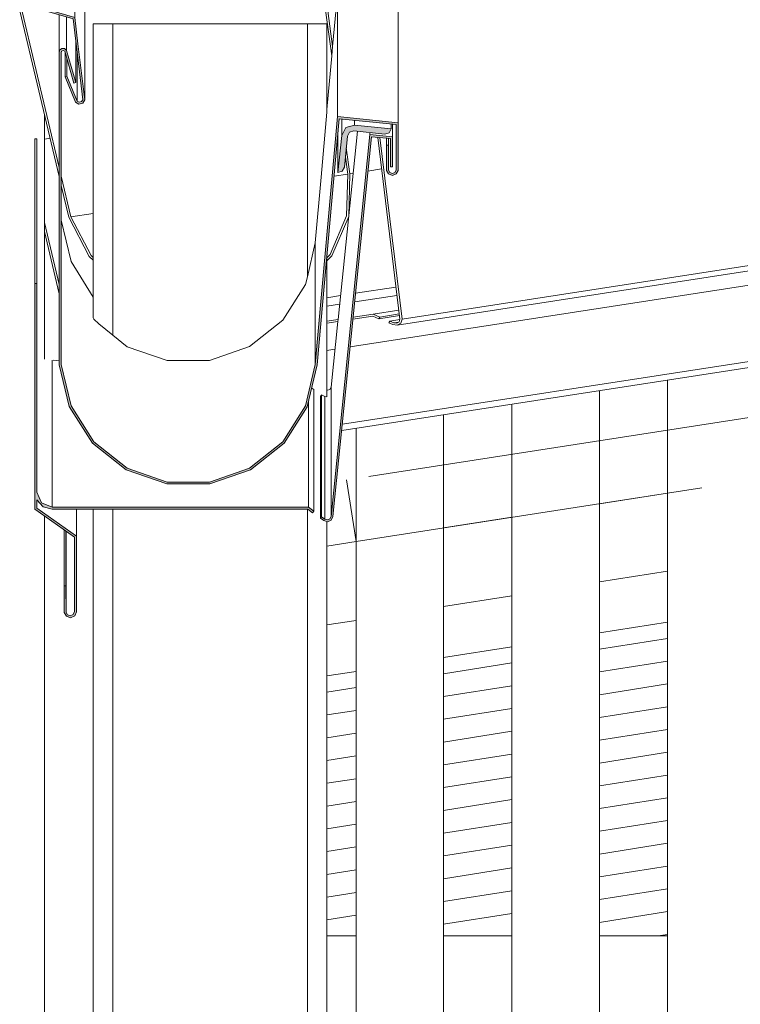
# Model space of a CAD drawing. Header units: millimetres. Extents: x -65 to 293624, y -1905 to 31061.
# Tile 158 of 256: x 107374 to 107744, y 21566 to 22072. Entities that reach past the tile are written whole.
import ezdxf

# ---------------------------------------------------------------- set-up
doc = ezdxf.new("R2010")
doc.units = ezdxf.units.MM
doc.header["$MEASUREMENT"] = 0
doc.linetypes.add('Hidden Line', pattern=[317.5, 211.666667, -105.833333])
for name, color, linetype in [('00 2D joon.AR', 7, 'Continuous'), ('1236 Katuslaed.AR', 7, 'Continuous'), ('1245 Sisehoovi varjestus.AR', 7, 'Continuous'), ('1248 Vihmaveerennid.AR', 7, 'Continuous'), ('1248 Vihmaveetorud.AR', 7, 'Continuous'), ('1253 Terrassipostid.AR', 7, 'Continuous'), ('1263 Katuse alusserv.AR', 7, 'Continuous')]:
    doc.layers.add(name, color=color, linetype=linetype)

# ---------------------------------------------------------------- blocks, each defined once
blk = doc.blocks.new('Section Element_1069_3', base_point=(20443.11, 12361.43))
at = {"layer": '1253 Terrassipostid.AR', "color": 7, "linetype": 'Continuous', "lineweight": 13}
for p, q in [((107386.88, 22023.14), (107386.88, 21897.67)), ((107386.88, 21817.17), (107386.88, 16346.43))]:
    blk.add_line(p, q, dxfattribs=at)
blk = doc.blocks.new('Section Element_1328_3', base_point=(20443.11, 12361.43))
at = {"layer": '1248 Vihmaveetorud.AR', "color": 7, "linetype": 'Continuous', "lineweight": 13}
for p, q in [((107411.88, 22070.11), (107414.81, 22070.11)), ((107411.88, 21918.93), (107411.88, 22070.11)), ((107414.81, 22070.11), (107421.88, 22070.11)), ((107421.88, 22070.11), (107521.88, 22070.11)), ((107421.88, 21910.02), (107421.88, 22070.11)), ((107521.88, 22070.11), (107528.95, 22070.11)), ((107521.88, 21940.11), (107521.88, 22070.11)), ((107528.95, 22070.11), (107531.88, 22070.11)), ((107531.88, 22024.63), (107531.88, 22070.11)), ((107531.88, 21878.34), (107531.88, 21950.24)), ((107411.88, 12513.03), (107411.88, 21820.61)), ((107421.88, 12513.03), (107421.88, 21820.61)), ((107521.88, 12513.03), (107521.88, 21820.62)), ((107531.88, 12513.03), (107531.88, 21814.25))]:
    blk.add_line(p, q, dxfattribs=at)
blk = doc.blocks.new('Section Element_1427_3', base_point=(20443.11, 12361.43))
at = {"layer": '1248 Vihmaveerennid.AR', "linetype": 'Continuous', "lineweight": 0, "true_color": 0x000000}
for points in [[(107402.43, 22073.3), (107381.88, 22079.23), (107381.88, 22078.18), (107401.52, 22072.52), (107405.66, 22038.14), (107406.51, 22031.05), (107405.86, 22030.04), (107404.69, 22029.75), (107403.66, 22030.36), (107398.32, 22043.21), (107397.4, 22042.82), (107402.78, 22029.86), (107404.51, 22028.77), (107406.49, 22029.26), (107407.52, 22031.03), (107404.06, 22059.75)], [(107394.35, 22055.04), (107394.48, 21894.91), (107399.57, 21873.34), (107411.44, 21854.65), (107428.78, 21840.91), (107449.65, 21833.63), (107471.75, 21833.62), (107492.63, 21840.9), (107509.97, 21854.64), (107521.85, 21873.32), (107526.95, 21894.88), (107538.2, 22021.28), (107567.45, 22018.28), (107567.45, 21994.81), (107566.77, 21993.64), (107565.51, 21993.18), (107564.24, 21993.64), (107563.57, 21994.81), (107563.57, 22007.67), (107562.57, 22007.67), (107562.57, 21994.73), (107563.57, 21992.9), (107565.51, 21992.18), (107567.45, 21992.9), (107568.45, 21994.73), (107568.45, 22019.18), (107537.3, 22022.38), (107525.95, 21894.96), (107520.93, 21873.73), (107509.24, 21855.32), (107492.17, 21841.78), (107471.61, 21834.62), (107449.84, 21834.61), (107429.28, 21841.77), (107412.21, 21855.31), (107400.51, 21873.71), (107395.48, 21894.94), (107395.35, 22055.12), (107395.59, 22056.04), (107396.46, 22056.41), (107397.28, 22055.96), (107402.01, 22039.58), (107402.97, 22039.86), (107398.2, 22056.37), (107397.13, 22057.28), (107395.73, 22057.3), (107394.63, 22056.42)], [(107564.99, 22016.05), (107546.09, 22018), (107541.69, 22016.68), (107539.51, 22012.63), (107537.57, 21993.67), (107539.77, 21994.33), (107540.86, 21996.36), (107542.5, 22012.32), (107543.59, 22014.35), (107545.79, 22015), (107561.7, 22013.37), (107563.9, 22014.03)], [(107565.51, 22011.93), (107553.9, 22013.11), (107534.04, 21816.91), (107533.44, 21815.66), (107532.17, 21815.13), (107530.86, 21815.59), (107529.19, 21816.78), (107528.61, 21815.96), (107530.26, 21814.79), (107532.22, 21814.13), (107534.14, 21814.94), (107535.03, 21816.82), (107554.8, 22012.01), (107564.51, 22011.03), (107564.51, 21996.62), (107565.51, 21996.62)], [(107381.88, 21820.69), (107402.3, 21806.3), (107402.3, 21768.02), (107401.6, 21766.47), (107400.01, 21765.87), (107398.66, 21766.39), (107397.91, 21767.64), (107397.88, 21781.25), (107396.88, 21781.25), (107396.92, 21767.54), (107398.09, 21765.62), (107400.2, 21764.88), (107402.4, 21765.8), (107403.3, 21768), (107403.3, 21806.82), (107382.88, 21821.21), (107382.88, 21825.49), (107382.88, 21829.34), (107382.88, 21936.53), (107381.88, 21936.53)], [(107382.88, 21825.49), (107386.2, 21821.93), (107390.88, 21820.61), (107522.06, 21820.62), (107524.54, 21818.86), (107525.11, 21819.68), (107522.38, 21821.62), (107390.88, 21821.62), (107385.32, 21823.86), (107382.88, 21829.34)]]:
    blk.add_hatch(color=178, dxfattribs=at).paths.add_polyline_path(points)
at = {"layer": '1248 Vihmaveerennid.AR', "color": 7, "linetype": 'Continuous', "lineweight": 13}
for p, q in [((107381.88, 22151.47), (107402.43, 22144.32)), ((107402.43, 22073.3), (107402.43, 22144.32)), ((107402.43, 22144.32), (107407.52, 22102.37)), ((107407.52, 22031.03), (107407.52, 22102.37)), ((107534.83, 22058.45), (107537.3, 22085.58)), ((107537.3, 22022.38), (107537.3, 22085.58)), ((107537.3, 22085.58), (107549.31, 22083.6)), ((107549.31, 22083.6), (107550.45, 22083.41)), ((107550.45, 22083.41), (107568.45, 22080.44)), ((107381.88, 22079.23), (107402.43, 22073.3)), ((107381.88, 22078.18), (107401.52, 22072.52)), ((107568.45, 22019.18), (107568.45, 22080.44)), ((107394.35, 22055.04), (107394.35, 22074.59)), ((107398.2, 22056.37), (107398.2, 22073.48)), ((107395.73, 22057.3), (107394.63, 22056.42)), ((107395.73, 22057.3), (107397.13, 22057.28)), ((107397.13, 22057.28), (107398.2, 22056.37)), ((107402.97, 22039.86), (107402.97, 22060.46)), ((107534.38, 22053.51), (107534.83, 22058.45)), ((107395.41, 22055.35), (107395.46, 21991.81)), ((107396.46, 22056.41), (107395.59, 22056.04)), ((107396.46, 22056.41), (107397.28, 22055.96)), ((107397.28, 22055.96), (107402.01, 22039.58)), ((107397.4, 22042.82), (107397.4, 22055.56)), ((107398.2, 22056.37), (107402.97, 22039.86)), ((107398.32, 22043.21), (107398.32, 22052.36)), ((107403.66, 22030.36), (107403.66, 22054.76)), ((107531.88, 22025.98), (107534.38, 22053.51)), ((107398.32, 22043.21), (107397.4, 22042.82)), ((107397.4, 22042.82), (107402.78, 22029.86)), ((107398.32, 22043.21), (107403.66, 22030.36)), ((107402.97, 22039.86), (107402.01, 22039.58)), ((107402.78, 22029.86), (107404.51, 22028.77)), ((107403.66, 22030.36), (107404.69, 22029.75)), ((107406.49, 22029.26), (107404.51, 22028.77)), ((107405.86, 22030.04), (107404.69, 22029.75)), ((107406.51, 22031.05), (107405.86, 22030.04)), ((107407.52, 22031.03), (107406.49, 22029.26)), ((107531.88, 22024.63), (107528.95, 21991.22)), ((107537.3, 22022.38), (107568.45, 22019.18)), ((107538.2, 22021.28), (107567.45, 22018.28)), ((107539.51, 22012.63), (107539.51, 22021.15)), ((107546.09, 22018), (107546.09, 22020.47)), ((107564.99, 22016.05), (107564.99, 22018.53)), ((107565.51, 22011.93), (107565.51, 22018.48)), ((107567.45, 22018.28), (107567.45, 21994.81)), ((107568.45, 22019.18), (107568.45, 21994.73)), ((107537.57, 21993.67), (107537.57, 22014.21)), ((107537.62, 21918.06), (107547.63, 22014.81)), ((107553.9, 22013.11), (107553.9, 22014.17)), ((107553.9, 22013.11), (107565.51, 22011.93)), ((107554.8, 22012.01), (107564.51, 22011.03)), ((107562.57, 22007.67), (107562.57, 22011.22)), ((107564.99, 22016.05), (107563.9, 22014.03)), ((107565.51, 22011.93), (107565.51, 21996.62)), ((107381.88, 22010.93), (107382.88, 22010.87)), ((107381.88, 21936.53), (107381.88, 22010.93)), ((107382.88, 21936.53), (107382.88, 22010.87)), ((107562.57, 22007.67), (107562.57, 21994.73)), ((107563.57, 22007.67), (107562.57, 22007.67)), ((107563.57, 22007.67), (107563.57, 22011.12)), ((107563.57, 22007.67), (107563.57, 21994.81)), ((107564.51, 22011.03), (107564.51, 21996.62)), ((107565.51, 21996.62), (107564.51, 21996.62)), ((107395.46, 21991.81), (107395.46, 21987.04)), ((107528.95, 21991.22), (107525.95, 21957.46)), ((107539.77, 21994.33), (107537.57, 21993.67)), ((107562.57, 21994.73), (107563.57, 21992.9)), ((107563.57, 21994.81), (107564.24, 21993.64)), ((107563.57, 21992.9), (107565.51, 21992.18)), ((107564.24, 21993.64), (107565.51, 21993.18)), ((107566.77, 21993.64), (107565.51, 21993.18)), ((107567.45, 21992.9), (107565.51, 21992.18)), ((107567.45, 21994.81), (107566.77, 21993.64)), ((107568.45, 21994.73), (107567.45, 21992.9)), ((107395.46, 21987.04), (107395.48, 21969.1)), ((107395.48, 21894.94), (107395.48, 21969.1)), ((107395.48, 21969.1), (107400.51, 21947.87)), ((107525.95, 21957.46), (107521.88, 21940.11)), ((107525.95, 21894.96), (107525.95, 21957.46)), ((107400.51, 21947.87), (107411.88, 21929.52)), ((107381.88, 21936.53), (107381.88, 21820.69)), ((107382.88, 21936.53), (107381.88, 21936.53)), ((107520.93, 21936.1), (107509.24, 21917.7)), ((107521.88, 21940.11), (107520.93, 21936.1)), ((107412.21, 21918.36), (107411.88, 21918.93)), ((107414.81, 21915.84), (107412.21, 21918.36)), ((107421.88, 21910.02), (107414.81, 21915.84)), ((107509.24, 21917.7), (107492.17, 21904.16)), ((107534.04, 21883.42), (107537.52, 21917.03)), ((107537.52, 21917.03), (107537.62, 21918.06)), ((107429.28, 21904.15), (107421.88, 21910.02)), ((107449.84, 21896.99), (107429.28, 21904.15)), ((107492.17, 21904.16), (107471.61, 21896.99)), ((107390.88, 21821.62), (107390.88, 21897.15)), ((107391.25, 21897.15), (107394.48, 21896.95)), ((107471.61, 21896.99), (107449.84, 21896.99)), ((107525.11, 21882.15), (107524.1, 21882.84)), ((107525.11, 21819.68), (107525.11, 21882.15)), ((107531.88, 21881.9), (107532.17, 21881.78)), ((107532.17, 21881.78), (107533.44, 21882.22)), ((107533.44, 21882.22), (107534.04, 21883.42)), ((107534.04, 21816.91), (107534.04, 21883.42)), ((107522.38, 21821.62), (107522.38, 21875.57)), ((107528.95, 21879.03), (107528.61, 21878.54)), ((107528.61, 21815.96), (107528.61, 21878.54)), ((107529.19, 21879.41), (107528.95, 21879.03)), ((107530.86, 21878.52), (107529.19, 21879.41)), ((107529.19, 21816.78), (107529.19, 21879.41)), ((107531.88, 21878.34), (107530.86, 21878.52)), ((107530.86, 21815.59), (107530.86, 21878.52)), ((107382.88, 21825.49), (107382.88, 21821.21)), ((107382.88, 21825.49), (107386.2, 21821.93)), ((107381.88, 21820.69), (107402.3, 21806.3)), ((107382.88, 21821.21), (107403.3, 21806.82)), ((107403.3, 21806.82), (107403.3, 21820.61)), ((107522.06, 21820.62), (107524.54, 21818.86)), ((107522.38, 21821.62), (107525.11, 21819.68)), ((107525.11, 21819.68), (107524.54, 21818.86)), ((107529.19, 21816.78), (107528.61, 21815.96)), ((107533.44, 21815.66), (107532.17, 21815.13)), ((107534.14, 21814.94), (107532.22, 21814.13)), ((107396.88, 21781.25), (107396.88, 21810.12)), ((107397.88, 21781.25), (107397.88, 21809.41)), ((107397.91, 21767.64), (107397.91, 21809.39)), ((107396.88, 21781.25), (107396.92, 21767.54)), ((107397.88, 21781.25), (107396.88, 21781.25)), ((107397.88, 21781.25), (107397.91, 21767.64)), ((107396.92, 21767.54), (107398.09, 21765.62)), ((107397.91, 21767.64), (107398.66, 21766.39)), ((107398.09, 21765.62), (107400.2, 21764.88)), ((107398.66, 21766.39), (107400.01, 21765.87)), ((107401.6, 21766.47), (107400.01, 21765.87)), ((107402.4, 21765.8), (107400.2, 21764.88))]:
    blk.add_line(p, q, dxfattribs=at)
at = {"layer": '1248 Vihmaveerennid.AR', "color": 7, "linetype": 'Continuous', "lineweight": 13, "flags": 128}
for points in [[(107401.52, 22072.52), (107405.66, 22038.14), (107406.51, 22031.05)], [(107402.43, 22073.3), (107404.06, 22059.75), (107407.52, 22031.03)], [(107394.63, 22056.42), (107394.35, 22055.04), (107394.48, 21894.91), (107399.57, 21873.34), (107411.44, 21854.65), (107428.78, 21840.91), (107449.65, 21833.63), (107471.75, 21833.62), (107492.63, 21840.9), (107509.97, 21854.64), (107521.85, 21873.32), (107526.95, 21894.88), (107538.2, 22021.28)], [(107395.59, 22056.04), (107395.35, 22055.12), (107395.48, 21894.94), (107400.51, 21873.71), (107412.21, 21855.31), (107429.28, 21841.77), (107449.84, 21834.61), (107471.61, 21834.62), (107492.17, 21841.78), (107509.24, 21855.32), (107520.93, 21873.73), (107525.95, 21894.96), (107537.3, 22022.38)], [(107541.69, 22016.68), (107539.51, 22012.63), (107537.57, 21993.67)], [(107564.99, 22016.05), (107546.09, 22018), (107541.69, 22016.68)], [(107553.9, 22013.11), (107534.04, 21816.91), (107533.44, 21815.66)], [(107554.8, 22012.01), (107535.03, 21816.82), (107534.14, 21814.94)], [(107543.59, 22014.35), (107542.5, 22012.32), (107540.86, 21996.36), (107539.77, 21994.33)], [(107563.9, 22014.03), (107561.7, 22013.37), (107545.79, 22015), (107543.59, 22014.35)], [(107382.88, 21936.53), (107382.88, 21829.34), (107385.32, 21823.86)], [(107385.32, 21823.86), (107390.88, 21821.62), (107522.38, 21821.62)], [(107386.2, 21821.93), (107390.88, 21820.61), (107522.06, 21820.62)], [(107528.61, 21815.96), (107530.26, 21814.79), (107532.22, 21814.13)], [(107529.19, 21816.78), (107530.86, 21815.59), (107532.17, 21815.13)], [(107402.3, 21806.3), (107402.3, 21768.02), (107401.6, 21766.47)], [(107403.3, 21806.82), (107403.3, 21768), (107402.4, 21765.8)]]:
    blk.add_lwpolyline(points, dxfattribs=at)
blk = doc.blocks.new('Section Element_1428_3', base_point=(20443.11, 12361.43))
at = {"layer": '1248 Vihmaveerennid.AR', "color": 7, "linetype": 'Continuous', "lineweight": 13}
for p, q in [((107568.05, 21915.2), (129117.8, 25239.8)), ((107570.49, 21918.29), (129117.53, 25242.47)), ((107543.87, 21904.09), (115361.89, 23110.22)), ((107539.84, 21864.29), (115361.91, 23071.05)), ((107539.52, 21861.1), (115361.91, 23067.9)), ((107534.38, 22053.51), (107525.56, 22118.8)), ((107526.8, 22117.88), (107534.83, 22058.45)), ((107394.4, 21991.52), (107374.13, 22076.78)), ((107375.35, 22076.37), (107394.4, 21996.28)), ((107386.88, 22010.77), (107389.72, 22011.21)), ((107569.38, 21918.21), (107558.04, 22011.68)), ((107559.17, 22011.57), (107570.49, 21918.29)), ((107541.88, 22006.29), (107543.68, 21992.93)), ((107542.58, 21992.84), (107541.4, 22001.58)), ((107395.46, 21991.81), (107400.43, 21970.89)), ((107535.57, 21991.74), (107542.58, 21992.82)), ((107542.01, 21971.32), (107542.58, 21992.84)), ((107543.68, 21992.93), (107543.1, 21971.08)), ((107543.68, 21992.93), (107545.4, 21993.19)), ((107553.01, 21994.37), (107560.01, 21995.45)), ((107399.35, 21970.69), (107395.46, 21987.04)), ((107400.43, 21970.89), (107411.91, 21972.66)), ((107400.43, 21970.89), (107410.81, 21951.06)), ((107533.51, 21951.43), (107542.01, 21971.32)), ((107543.1, 21971.08), (107534.46, 21950.89)), ((107386.88, 21968.04), (107394.44, 21936.1)), ((107409.87, 21950.55), (107399.35, 21970.69)), ((107394.45, 21931.31), (107386.88, 21963.27)), ((107411.88, 21948.67), (107409.87, 21950.55)), ((107410.81, 21951.06), (107411.88, 21950.05)), ((107531.88, 21949.75), (107533.51, 21951.43)), ((107534.46, 21950.89), (107531.88, 21948.21)), ((107531.88, 21929.29), (107538.9, 21930.37)), ((107567.89, 21930.52), (107546.21, 21927.18)), ((107546.65, 21931.57), (107567.37, 21934.77)), ((107538.44, 21925.98), (107531.88, 21924.97)), ((107545.41, 21919.26), (107555.6, 21920.83)), ((107555.6, 21920.83), (107568.82, 21922.87)), ((107555.6, 21920.83), (107559.02, 21919.4)), ((107558.58, 21918.51), (107569.15, 21920.14)), ((107559.02, 21919.4), (107569.05, 21920.95)), ((107531.88, 21917.18), (107537.62, 21918.06)), ((107537.52, 21917.03), (107531.88, 21916.16)), ((107555.48, 21919.8), (107545.3, 21918.23)), ((107545.3, 21918.23), (107545.3, 21918.23)), ((107555.48, 21919.8), (107555.49, 21919.8)), ((107558.58, 21918.51), (107555.48, 21919.8)), ((107559.02, 21919.4), (107558.58, 21918.51)), ((107563.69, 21916.37), (107564.14, 21917.26)), ((107565.75, 21915.51), (107563.69, 21916.37)), ((107564.14, 21917.26), (107569.34, 21918.07)), ((107564.14, 21917.26), (107566.23, 21916.39)), ((107568.05, 21915.2), (107565.75, 21915.51)), ((107566.23, 21916.39), (107568.84, 21916.79)), ((107566.23, 21916.39), (107567.76, 21916.16)), ((107567.76, 21916.16), (107569.02, 21916.9)), ((107569.94, 21916.31), (107568.05, 21915.2)), ((107569.02, 21916.9), (107569.38, 21918.21)), ((107570.49, 21918.29), (107569.94, 21916.31)), ((107531.88, 21902.24), (107536.05, 21902.88))]:
    blk.add_line(p, q, dxfattribs=at)
blk = doc.blocks.new('*X1886', base_point=(20443.11, 12361.43))
at = {"layer": '1263 Katuse alusserv.AR', "color": 7, "linetype": 'Continuous', "lineweight": 13}
for p, q in [((107546.85, 21728.99), (107531.88, 21726.62)), ((107546.85, 21728.99), (107531.88, 21726.62)), ((107546.85, 21717.29), (107531.88, 21714.92)), ((107546.85, 21717.29), (107531.88, 21714.92)), ((107546.85, 21705.59), (107531.88, 21703.22)), ((107546.85, 21705.59), (107531.88, 21703.22)), ((107546.85, 21693.89), (107531.88, 21691.52)), ((107546.85, 21693.89), (107531.88, 21691.52)), ((107546.85, 21682.19), (107531.88, 21679.83)), ((107546.85, 21682.19), (107531.88, 21679.83)), ((107546.85, 21670.49), (107531.88, 21668.13)), ((107546.85, 21670.49), (107531.88, 21668.13)), ((107546.85, 21658.8), (107531.88, 21656.43)), ((107546.85, 21658.8), (107531.88, 21656.43)), ((107546.85, 21647.1), (107531.88, 21644.73)), ((107546.85, 21647.1), (107531.88, 21644.73)), ((107546.85, 21635.4), (107531.88, 21633.03)), ((107546.85, 21635.4), (107531.88, 21633.03)), ((107546.85, 21623.7), (107531.88, 21621.34)), ((107546.85, 21623.7), (107531.88, 21621.34)), ((107546.85, 21612), (107531.88, 21609.64)), ((107546.85, 21612), (107531.88, 21609.64))]:
    blk.add_line(p, q, dxfattribs=at)
blk = doc.blocks.new('*X1887', base_point=(20443.11, 12361.43))
at = {"layer": '1263 Katuse alusserv.AR', "color": 7, "linetype": 'Continuous', "lineweight": 13}
for p, q in [((107546.85, 21728.99), (107531.88, 21726.62)), ((107546.85, 21728.99), (107531.88, 21726.62)), ((107546.85, 21717.29), (107531.88, 21714.92)), ((107546.85, 21717.29), (107531.88, 21714.92)), ((107546.85, 21705.59), (107531.88, 21703.22)), ((107546.85, 21705.59), (107531.88, 21703.22)), ((107546.85, 21693.89), (107531.88, 21691.52)), ((107546.85, 21693.89), (107531.88, 21691.52)), ((107546.85, 21682.19), (107531.88, 21679.83)), ((107546.85, 21682.19), (107531.88, 21679.83)), ((107546.85, 21670.49), (107531.88, 21668.13)), ((107546.85, 21670.49), (107531.88, 21668.13)), ((107546.85, 21658.8), (107531.88, 21656.43)), ((107546.85, 21658.8), (107531.88, 21656.43)), ((107546.85, 21647.1), (107531.88, 21644.73)), ((107546.85, 21647.1), (107531.88, 21644.73)), ((107546.85, 21635.4), (107531.88, 21633.03)), ((107546.85, 21635.4), (107531.88, 21633.03)), ((107546.85, 21623.7), (107531.88, 21621.34)), ((107546.85, 21623.7), (107531.88, 21621.34)), ((107546.85, 21612), (107531.88, 21609.64)), ((107546.85, 21612), (107531.88, 21609.64))]:
    blk.add_line(p, q, dxfattribs=at)
blk = doc.blocks.new('*X1888', base_point=(20443.11, 12361.43))
at = {"layer": '1263 Katuse alusserv.AR', "color": 7, "linetype": 'Continuous', "lineweight": 13}
for p, q in [((107626.85, 21741.63), (107591.85, 21736.1)), ((107626.85, 21741.63), (107591.85, 21736.1)), ((107626.85, 21729.93), (107591.85, 21724.4)), ((107626.85, 21729.93), (107591.85, 21724.4)), ((107626.85, 21718.23), (107591.85, 21712.7)), ((107626.85, 21718.23), (107591.85, 21712.7)), ((107626.85, 21706.53), (107591.85, 21701)), ((107626.85, 21706.53), (107591.85, 21701)), ((107626.85, 21694.83), (107591.85, 21689.3)), ((107626.85, 21694.83), (107591.85, 21689.3)), ((107626.85, 21683.13), (107591.85, 21677.6)), ((107626.85, 21683.13), (107591.85, 21677.6)), ((107626.85, 21671.44), (107591.85, 21665.91)), ((107626.85, 21671.44), (107591.85, 21665.91)), ((107626.85, 21659.74), (107591.85, 21654.21)), ((107626.85, 21659.74), (107591.85, 21654.21)), ((107626.85, 21648.04), (107591.85, 21642.51)), ((107626.85, 21648.04), (107591.85, 21642.51)), ((107626.85, 21636.34), (107591.85, 21630.81)), ((107626.85, 21636.34), (107591.85, 21630.81)), ((107626.85, 21624.64), (107591.85, 21619.11)), ((107626.85, 21624.64), (107591.85, 21619.11)), ((107626.85, 21612.95), (107591.85, 21607.41)), ((107626.85, 21612.95), (107591.85, 21607.41))]:
    blk.add_line(p, q, dxfattribs=at)
blk = doc.blocks.new('*X1889', base_point=(20443.11, 12361.43))
at = {"layer": '1263 Katuse alusserv.AR', "color": 7, "linetype": 'Continuous', "lineweight": 13}
for p, q in [((107626.85, 21741.63), (107591.85, 21736.1)), ((107626.85, 21741.63), (107591.85, 21736.1)), ((107626.85, 21729.93), (107591.85, 21724.4)), ((107626.85, 21729.93), (107591.85, 21724.4)), ((107626.85, 21718.23), (107591.85, 21712.7)), ((107626.85, 21718.23), (107591.85, 21712.7)), ((107626.85, 21706.53), (107591.85, 21701)), ((107626.85, 21706.53), (107591.85, 21701)), ((107626.85, 21694.83), (107591.85, 21689.3)), ((107626.85, 21694.83), (107591.85, 21689.3)), ((107626.85, 21683.13), (107591.85, 21677.6)), ((107626.85, 21683.13), (107591.85, 21677.6)), ((107626.85, 21671.44), (107591.85, 21665.91)), ((107626.85, 21671.44), (107591.85, 21665.91)), ((107626.85, 21659.74), (107591.85, 21654.21)), ((107626.85, 21659.74), (107591.85, 21654.21)), ((107626.85, 21648.04), (107591.85, 21642.51)), ((107626.85, 21648.04), (107591.85, 21642.51)), ((107626.85, 21636.34), (107591.85, 21630.81)), ((107626.85, 21636.34), (107591.85, 21630.81)), ((107626.85, 21624.64), (107591.85, 21619.11)), ((107626.85, 21624.64), (107591.85, 21619.11)), ((107626.85, 21612.95), (107591.85, 21607.41)), ((107626.85, 21612.95), (107591.85, 21607.41))]:
    blk.add_line(p, q, dxfattribs=at)
blk = doc.blocks.new('*X1892', base_point=(20443.11, 12361.43))
at = {"layer": '1263 Katuse alusserv.AR', "color": 7, "linetype": 'Continuous', "lineweight": 13}
for p, q in [((107706.85, 21754.27), (107671.85, 21748.74)), ((107706.85, 21754.27), (107671.85, 21748.74)), ((107706.85, 21742.57), (107671.85, 21737.04)), ((107706.85, 21742.57), (107671.85, 21737.04)), ((107706.85, 21730.87), (107671.85, 21725.34)), ((107706.85, 21730.87), (107671.85, 21725.34)), ((107706.85, 21719.17), (107671.85, 21713.64)), ((107706.85, 21719.17), (107671.85, 21713.64)), ((107706.85, 21707.47), (107671.85, 21701.94)), ((107706.85, 21707.47), (107671.85, 21701.94)), ((107706.85, 21695.77), (107671.85, 21690.24)), ((107706.85, 21695.77), (107671.85, 21690.24)), ((107706.85, 21684.08), (107671.85, 21678.55)), ((107706.85, 21684.08), (107671.85, 21678.55)), ((107706.85, 21672.38), (107671.85, 21666.85)), ((107706.85, 21672.38), (107671.85, 21666.85)), ((107706.85, 21660.68), (107671.85, 21655.15)), ((107706.85, 21660.68), (107671.85, 21655.15)), ((107706.85, 21648.98), (107671.85, 21643.45)), ((107706.85, 21648.98), (107671.85, 21643.45)), ((107706.85, 21637.28), (107671.85, 21631.75)), ((107706.85, 21637.28), (107671.85, 21631.75)), ((107706.85, 21625.59), (107671.85, 21620.06)), ((107706.85, 21625.59), (107671.85, 21620.06)), ((107706.85, 21613.89), (107671.85, 21608.36)), ((107706.85, 21613.89), (107671.85, 21608.36)), ((107706.85, 21602.19), (107702.05, 21601.43)), ((107706.85, 21602.19), (107702.05, 21601.43))]:
    blk.add_line(p, q, dxfattribs=at)
blk = doc.blocks.new('*X1893', base_point=(20443.11, 12361.43))
at = {"layer": '1263 Katuse alusserv.AR', "color": 7, "linetype": 'Continuous', "lineweight": 13}
for p, q in [((107706.85, 21754.27), (107671.85, 21748.74)), ((107706.85, 21754.27), (107671.85, 21748.74)), ((107706.85, 21742.57), (107671.85, 21737.04)), ((107706.85, 21742.57), (107671.85, 21737.04)), ((107706.85, 21730.87), (107671.85, 21725.34)), ((107706.85, 21730.87), (107671.85, 21725.34)), ((107706.85, 21719.17), (107671.85, 21713.64)), ((107706.85, 21719.17), (107671.85, 21713.64)), ((107706.85, 21707.47), (107671.85, 21701.94)), ((107706.85, 21707.47), (107671.85, 21701.94)), ((107706.85, 21695.77), (107671.85, 21690.24)), ((107706.85, 21695.77), (107671.85, 21690.24)), ((107706.85, 21684.08), (107671.85, 21678.55)), ((107706.85, 21684.08), (107671.85, 21678.55)), ((107706.85, 21672.38), (107671.85, 21666.85)), ((107706.85, 21672.38), (107671.85, 21666.85)), ((107706.85, 21660.68), (107671.85, 21655.15)), ((107706.85, 21660.68), (107671.85, 21655.15)), ((107706.85, 21648.98), (107671.85, 21643.45)), ((107706.85, 21648.98), (107671.85, 21643.45)), ((107706.85, 21637.28), (107671.85, 21631.75)), ((107706.85, 21637.28), (107671.85, 21631.75)), ((107706.85, 21625.59), (107671.85, 21620.06)), ((107706.85, 21625.59), (107671.85, 21620.06)), ((107706.85, 21613.89), (107671.85, 21608.36)), ((107706.85, 21613.89), (107671.85, 21608.36)), ((107706.85, 21602.19), (107702.05, 21601.43)), ((107706.85, 21602.19), (107702.05, 21601.43))]:
    blk.add_line(p, q, dxfattribs=at)
blk = doc.blocks.new('Section Element_1680_3', base_point=(20443.11, 12361.43))
at = {"layer": '1263 Katuse alusserv.AR', "lineweight": 0}
for name in ['*X1892', '*X1893', '*X1888', '*X1889', '*X1886', '*X1887']:
    blk.add_blockref(name, (20443.11, 12361.43), dxfattribs=at)
blk = doc.blocks.new('Section Element_1905_3', base_point=(20443.11, 12361.43))
at = {"layer": '1245 Sisehoovi varjestus.AR', "color": 7, "linetype": 'Continuous', "lineweight": 13}
for p, q in [((107546.85, 21601.43), (107531.88, 21601.43)), ((107626.85, 21601.43), (107591.85, 21601.43)), ((107706.85, 21601.43), (107671.85, 21601.43))]:
    blk.add_line(p, q, dxfattribs=at)
blk = doc.blocks.new('Section Element_1953_3', base_point=(20443.11, 12361.43))
at = {"layer": '1245 Sisehoovi varjestus.AR', "color": 7, "linetype": 'Continuous', "lineweight": 13}
for p, q in [((107706.85, 21788.82), (107671.85, 21783.29)), ((107626.85, 21776.18), (107591.85, 21770.65)), ((107546.85, 21763.54), (107531.88, 21761.17)), ((107706.85, 21762.62), (107671.85, 21757.09)), ((107626.85, 21749.98), (107591.85, 21744.45)), ((107546.85, 21737.34), (107531.88, 21734.97))]:
    blk.add_line(p, q, dxfattribs=at)
blk = doc.blocks.new('Section Element_3000_3', base_point=(20443.11, 12361.43))
at = {"layer": '1236 Katuslaed.AR', "color": 7, "linetype": 'Continuous', "lineweight": 13}
for p, q in [((107706.85, 21828.9), (107671.85, 21823.47)), ((107626.85, 21816.48), (107591.85, 21811.05)), ((107546.85, 21804.06), (107531.88, 21801.74))]:
    blk.add_line(p, q, dxfattribs=at)
blk = doc.blocks.new('Section Element_3037_3', base_point=(20443.11, 12361.43))
at = {"layer": '1245 Sisehoovi varjestus.AR', "color": 7, "linetype": 'Continuous', "lineweight": 13}
for p, q in [((107591.85, 19956.43), (107591.85, 21869.17)), ((107546.85, 19956.43), (107546.85, 21862.23))]:
    blk.add_line(p, q, dxfattribs=at)
blk = doc.blocks.new('Section Element_3038_3', base_point=(20443.11, 12361.43))
at = {"layer": '1245 Sisehoovi varjestus.AR', "color": 7, "linetype": 'Continuous', "lineweight": 13}
for p, q in [((107671.85, 19956.43), (107671.85, 21881.51)), ((107626.85, 19956.43), (107626.85, 21874.57))]:
    blk.add_line(p, q, dxfattribs=at)
blk = doc.blocks.new('Section Element_3039_3', base_point=(20443.11, 12361.43))
at = {"layer": '1245 Sisehoovi varjestus.AR', "color": 7, "linetype": 'Continuous', "lineweight": 13}
blk.add_line((107706.85, 19956.43), (107706.85, 21886.91), dxfattribs=at)

msp = doc.modelspace()

# ---------------------------------------------------------------- linework, layer by layer
at = {"layer": '00 2D joon.AR', "color": 41, "linetype": 'Hidden Line', "lineweight": 13, "true_color": 0xffeda8, "flags": 128}
msp.add_lwpolyline([(107541.94, 21835.68), (107546.85, 21804.06), (129116.9, 25152.59), (129111.99, 25184.21)], close=True, dxfattribs=at)

# ---------------------------------------------------------------- block references
at = {"layer": '1236 Katuslaed.AR', "lineweight": 0}
msp.add_blockref('Section Element_3000_3', (20443.11, 12361.43), dxfattribs=at)
at = {"layer": '1245 Sisehoovi varjestus.AR', "lineweight": 0}
for name in ['Section Element_1953_3', 'Section Element_3039_3', 'Section Element_3038_3', 'Section Element_3037_3', 'Section Element_1905_3']:
    msp.add_blockref(name, (20443.11, 12361.43), dxfattribs=at)
at = {"layer": '1248 Vihmaveerennid.AR', "lineweight": 0}
for name in ['Section Element_1428_3', 'Section Element_1427_3']:
    msp.add_blockref(name, (20443.11, 12361.43), dxfattribs=at)
at = {"layer": '1248 Vihmaveetorud.AR', "lineweight": 0}
msp.add_blockref('Section Element_1328_3', (20443.11, 12361.43), dxfattribs=at)
at = {"layer": '1253 Terrassipostid.AR', "lineweight": 0}
msp.add_blockref('Section Element_1069_3', (20443.11, 12361.43), dxfattribs=at)
at = {"layer": '1263 Katuse alusserv.AR', "lineweight": 0}
msp.add_blockref('Section Element_1680_3', (20443.11, 12361.43), dxfattribs=at)

doc.saveas('drawing.dxf')
